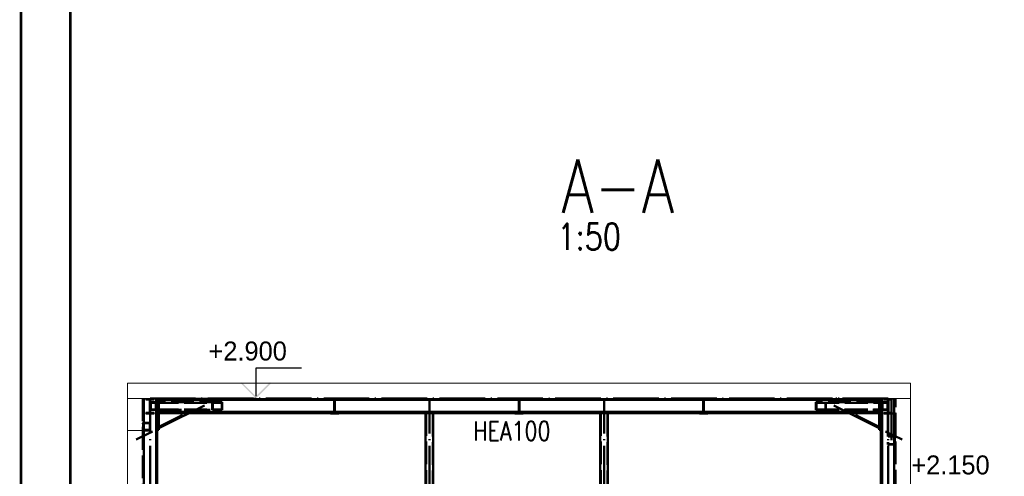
# Paper-space layout 'Layout1' of a CAD drawing. Extents: x -2 to 935, y -36 to 422.
# Tile 3 of 63: x 0 to 129, y 100 to 160. Entities that reach past the tile are written whole.
import ezdxf
from ezdxf.enums import TextEntityAlignment as Align

# ---------------------------------------------------------------- set-up
doc = ezdxf.new("R2010")
doc.units = 0
doc.linetypes.add('ACAD_ISO02W100', pattern=[15, 12, -3])
doc.linetypes.add('ACAD_ISO04W100', pattern=[30.5, 24, -3, 0.5, -3])
doc.layers.get('DEFPOINTS').update_dxf_attribs({"color": 132, "linetype": 'CONTINUOUS'})
doc.layers.add('RAMECEK_HP', color=251, linetype='CONTINUOUS')
for name, color, linetype, lineweight in [('SS_KOTY-VYSKOVA', 140, 'CONTINUOUS', 25), ('SS_OPLASTENI-PANEL', 9, 'CONTINUOUS', 13), ('SS_POPIS_PROFILU', 13, 'CONTINUOUS', 25), ('SS_SLOUPY', 143, 'CONTINUOUS', 50), ('SS_VAZNICE', 11, 'CONTINUOUS', 50), ('SS_ZTUŽENÍ', 81, 'CONTINUOUS', 50)]:
    doc.layers.add(name, color=color, linetype=linetype, lineweight=lineweight)
doc.styles.add('ROMANS', font='romans.shx', dxfattribs={"width": 0.8})
doc.styles.add('romans.shx', font='romans.shx', dxfattribs={"height": 5})

# ---------------------------------------------------------------- blocks, each defined once
blk = doc.blocks.new('*U6')
at = {"layer": 'RAMECEK_HP', "lineweight": 35, "const_width": 0.35}
for points in [[(0, 420), (0, 0), (743, 0), (743, 420)], [(6.5, 413.5), (6.5, 6.5), (736.5, 6.5), (736.5, 413.5)]]:
    blk.add_lwpolyline(points, close=True, dxfattribs=at)
at = {"layer": 'DEFPOINTS', "style": 'ROMANS', "width": 0.8}
blk.add_attdef('TISK', text='', height=10, dxfattribs=at).set_placement((743, -33), align=Align.RIGHT)

psp = doc.layouts.get("Layout1")

# ---------------------------------------------------------------- hatches: boundary and pattern name
at = {"layer": 'SS_KOTY-VYSKOVA'}
psp.add_hatch(color=256, dxfattribs=at).paths.add_polyline_path([(29.0821, 111.9484), (28.9407, 111.807), (30.9407, 109.807), (32.9407, 111.807), (32.7993, 111.9484), (30.9407, 110.0898)])

# ---------------------------------------------------------------- linework, layer by layer
for p, q in [((36.9407, 113.807), (30.9407, 113.807)), ((30.9407, 113.807), (30.9407, 110.0898)), ((30.9407, 109.807), (18.9885, 109.807))]:
    psp.add_line(p, q, dxfattribs=at)
at = {"layer": 'SS_OPLASTENI-PANEL', "ltscale": 0.25}
for p, q in [((117.1485, 111.807), (14.0285, 111.807)), ((14.0285, 111.807), (14.0285, 109.807)), ((117.1485, 109.807), (117.1485, 111.807)), ((117.1485, 109.807), (14.0285, 109.807))]:
    psp.add_line(p, q, dxfattribs=at)
at = {"layer": 'SS_OPLASTENI-PANEL', "color": 9, "linetype": 'Continuous', "ltscale": 0.25}
for p, q in [((14.0285, 109.807), (14.0285, 51.807)), ((117.1485, 51.807), (117.1485, 109.807))]:
    psp.add_line(p, q, dxfattribs=at)
at = {"layer": 'SS_OPLASTENI-PANEL', "color": 9, "linetype": 'ACAD_ISO02W100', "ltscale": 0.25}
psp.add_line((14.0285, 105.607), (16.0285, 105.607), dxfattribs=at)
at = {"layer": 'SS_SLOUPY', "color": 3, "linetype": 'ACAD_ISO02W100', "ltscale": 0.25}
for p, q in [((16.0285, 109.807), (16.0285, 52.407)), ((115.1485, 52.407), (115.1485, 109.807))]:
    psp.add_line(p, q, dxfattribs=at)
at = {"layer": 'SS_SLOUPY', "color": 1, "linetype": 'Continuous', "ltscale": 0.25}
for p, q in [((16.1885, 52.407), (16.1885, 109.807)), ((17.7885, 109.807), (17.7885, 52.407)), ((17.9485, 52.407), (17.9485, 109.807)), ((18.1487, 109.707), (17.9487, 109.707)), ((17.9487, 109.707), (17.9487, 105.687)), ((18.1487, 105.687), (18.1487, 109.707)), ((18.1489, 109.807), (18.1489, 107.887)), ((18.1489, 109.647), (113.0281, 109.647)), ((113.0281, 107.887), (113.0281, 109.807)), ((113.2283, 109.707), (113.0283, 109.707)), ((113.0283, 109.707), (113.0283, 107.887)), ((113.2283, 105.687), (113.2283, 109.707)), ((113.2285, 109.807), (113.2285, 95.807)), ((113.3885, 52.407), (113.3885, 109.807)), ((114.9885, 109.807), (114.9885, 52.407)), ((18.1487, 107.887), (18.1489, 107.887)), ((18.1487, 107.8548), (18.2132, 107.887)), ((113.0281, 108.047), (18.1489, 108.047)), ((18.1489, 107.887), (113.0281, 107.887)), ((21.1487, 107.387), (21.1487, 107.887)), ((110.0283, 107.887), (110.0283, 107.387)), ((112.9638, 107.887), (113.0283, 107.8548)), ((113.0281, 107.887), (113.0283, 107.887)), ((113.0283, 107.887), (113.0283, 107.8548)), ((113.0283, 107.8548), (113.0283, 106.0659)), ((21.1487, 107.5659), (18.1487, 106.0659)), ((18.1487, 105.887), (21.1487, 107.387)), ((113.0283, 106.0659), (110.0283, 107.5659)), ((110.0283, 107.387), (113.0283, 105.887)), ((17.9487, 105.687), (18.1487, 105.687)), ((113.0283, 106.0659), (113.0283, 105.887)), ((113.0283, 105.887), (113.0283, 105.687)), ((113.0283, 105.687), (113.2283, 105.687))]:
    psp.add_line(p, q, dxfattribs=at)
at = {"layer": 'SS_SLOUPY', "color": 7, "linetype": 'ACAD_ISO04W100', "ltscale": 0.25}
for p, q in [((16.9885, 51.807), (16.9885, 109.807)), ((16.9885, 109.807), (114.1885, 109.807)), ((114.1885, 51.807), (114.1885, 109.807)), ((24.1487, 108.887), (15.1487, 104.387)), ((107.0283, 108.887), (116.0283, 104.387))]:
    psp.add_line(p, q, dxfattribs=at)
at = {"layer": 'SS_VAZNICE', "color": 3, "linetype": 'ACAD_ISO02W100', "ltscale": 0.25}
for p, q in [((16.4385, 109.807), (16.4385, 109.693)), ((16.4385, 109.693), (16.8075, 109.693)), ((16.9475, 109.553), (16.9475, 108.061)), ((17.0295, 108.061), (17.0295, 109.553)), ((17.1695, 109.693), (17.5385, 109.693)), ((17.5385, 109.693), (17.5385, 109.807)), ((40.7385, 109.807), (40.7385, 109.693)), ((40.7385, 109.693), (41.1075, 109.693)), ((41.2475, 109.553), (41.2475, 108.061)), ((41.3295, 108.061), (41.3295, 109.553)), ((41.4695, 109.693), (41.8385, 109.693)), ((41.8385, 109.693), (41.8385, 109.807)), ((65.0385, 109.807), (65.0385, 109.693)), ((65.0385, 109.693), (65.4075, 109.693)), ((65.5475, 109.553), (65.5475, 108.061)), ((65.6295, 108.061), (65.6295, 109.553)), ((65.7695, 109.693), (66.1385, 109.693)), ((66.1385, 109.693), (66.1385, 109.807)), ((89.3385, 109.807), (89.3385, 109.693)), ((89.3385, 109.693), (89.7075, 109.693)), ((89.8475, 109.553), (89.8475, 108.061)), ((89.9295, 108.061), (89.9295, 109.553)), ((90.0695, 109.693), (90.4385, 109.693)), ((90.4385, 109.693), (90.4385, 109.807)), ((113.6385, 109.807), (113.6385, 109.693)), ((113.6385, 109.693), (114.0075, 109.693)), ((114.1475, 109.553), (114.1475, 108.061)), ((114.2295, 108.061), (114.2295, 109.553)), ((114.3695, 109.693), (114.7385, 109.693)), ((114.7385, 109.693), (114.7385, 109.807)), ((16.8075, 107.921), (16.4385, 107.921)), ((16.4385, 107.921), (16.4385, 107.807)), ((16.4385, 107.807), (17.5385, 107.807)), ((17.5385, 107.921), (17.1695, 107.921)), ((17.5385, 107.807), (17.5385, 107.921)), ((41.1075, 107.921), (40.7385, 107.921)), ((40.7385, 107.921), (40.7385, 107.887)), ((41.8385, 107.921), (41.4695, 107.921)), ((41.8385, 107.887), (41.8385, 107.921)), ((65.4075, 107.921), (65.0385, 107.921)), ((65.0385, 107.921), (65.0385, 107.887)), ((66.1385, 107.921), (65.7695, 107.921)), ((66.1385, 107.887), (66.1385, 107.921)), ((89.7075, 107.921), (89.3385, 107.921)), ((89.3385, 107.921), (89.3385, 107.887)), ((90.4385, 107.921), (90.0695, 107.921)), ((90.4385, 107.887), (90.4385, 107.921)), ((114.0075, 107.921), (113.6385, 107.921)), ((113.6385, 107.921), (113.6385, 107.807)), ((113.6385, 107.807), (114.7385, 107.807)), ((114.7385, 107.921), (114.3695, 107.921)), ((114.7385, 107.807), (114.7385, 107.921))]:
    psp.add_line(p, q, dxfattribs=at)
at = {"layer": 'SS_VAZNICE', "color": 7, "linetype": 'ACAD_ISO04W100', "ltscale": 0.25}
for p, q in [((16.9885, 109.807), (16.9885, 109.807)), ((41.2885, 109.807), (41.2885, 109.807)), ((65.5885, 109.807), (65.5885, 109.807)), ((89.8885, 109.807), (89.8885, 109.807)), ((114.1885, 109.807), (114.1885, 109.807))]:
    psp.add_line(p, q, dxfattribs=at)
at = {"layer": 'SS_VAZNICE', "color": 1, "linetype": 'Continuous', "ltscale": 0.25}
for p, q in [((40.7385, 107.887), (40.7385, 107.807)), ((40.7385, 107.807), (41.8385, 107.807)), ((41.8385, 107.807), (41.8385, 107.887)), ((65.0385, 107.887), (65.0385, 107.807)), ((65.0385, 107.807), (66.1385, 107.807)), ((66.1385, 107.807), (66.1385, 107.887)), ((89.3385, 107.887), (89.3385, 107.807)), ((89.3385, 107.807), (90.4385, 107.807)), ((90.4385, 107.807), (90.4385, 107.887))]:
    psp.add_line(p, q, dxfattribs=at)
at = {"layer": 'SS_VAZNICE', "color": 3, "linetype": 'ACAD_ISO02W100', "ltscale": 0.25, "extrusion": (-2.15271e-13, -5.1965e-13, -1)}
for centre in [(-16.8075, 109.553), (-41.1075, 109.553), (-65.4075, 109.553), (-89.7075, 109.553), (-114.0075, 109.553)]:
    psp.add_arc(centre, 0.14, 90, 180, dxfattribs=at)
at = {"layer": 'SS_VAZNICE', "color": 3, "linetype": 'ACAD_ISO02W100', "ltscale": 0.25, "extrusion": (5.19711e-13, -2.1521e-13, -1)}
for centre in [(-17.1695, 109.553), (-65.7695, 109.553), (-90.0695, 109.553)]:
    psp.add_arc(centre, 0.14, 0, 90, dxfattribs=at)
at = {"layer": 'SS_VAZNICE', "color": 3, "linetype": 'ACAD_ISO02W100', "ltscale": 0.25, "extrusion": (2.59856e-13, -1.07574e-13, -1)}
psp.add_arc((-41.4695, 109.553), 0.14, 0, 90, dxfattribs=at)
at = {"layer": 'SS_VAZNICE', "color": 3, "linetype": 'ACAD_ISO02W100', "ltscale": 0.25, "extrusion": (0, 6.12323e-17, -1)}
for centre, start, end in [((-114.3695, 109.553), 0, 90), ((-114.3695, 108.061), 270, 0)]:
    psp.add_arc(centre, 0.14, start, end, dxfattribs=at)
at = {"layer": 'SS_VAZNICE', "color": 3, "linetype": 'ACAD_ISO02W100', "ltscale": 0.25, "extrusion": (-2.15271e-13, 5.19772e-13, -1)}
for centre in [(-16.8075, 108.061), (-41.1075, 108.061), (-65.4075, 108.061), (-89.7075, 108.061), (-114.0075, 108.061)]:
    psp.add_arc(centre, 0.14, 180, 270, dxfattribs=at)
at = {"layer": 'SS_VAZNICE', "color": 3, "linetype": 'ACAD_ISO02W100', "ltscale": 0.25, "extrusion": (5.19711e-13, 2.15333e-13, -1)}
for centre in [(-17.1695, 108.061), (-65.7695, 108.061), (-90.0695, 108.061)]:
    psp.add_arc(centre, 0.14, 270, 0, dxfattribs=at)
at = {"layer": 'SS_VAZNICE', "color": 3, "linetype": 'ACAD_ISO02W100', "ltscale": 0.25, "extrusion": (2.59856e-13, 1.07697e-13, -1)}
psp.add_arc((-41.4695, 108.061), 0.14, 270, 0, dxfattribs=at)
at = {"layer": 'SS_ZTUŽENÍ', "color": 7, "linetype": 'ACAD_ISO04W100', "ltscale": 0.25}
for p, q in [((16.9885, 109.807), (25.841, 109.807)), ((53.7885, 51.807), (53.7885, 109.807)), ((76.7885, 51.807), (76.7885, 109.807)), ((114.1885, 109.807), (105.336, 109.807)), ((114.6485, 109.807), (114.6485, 104.3061)), ((16.5285, 106.107), (16.5285, 106.107))]:
    psp.add_line(p, q, dxfattribs=at)
at = {"layer": 'SS_ZTUŽENÍ', "color": 3, "linetype": 'ACAD_ISO02W100', "ltscale": 0.25}
for p, q in [((17.0744, 109.307), (17.0295, 109.307)), ((17.7783, 109.307), (17.0744, 109.307)), ((17.0744, 109.247), (17.7333, 109.247)), ((17.0744, 109.247), (17.0744, 108.367)), ((17.7333, 109.247), (26.4286, 109.247)), ((17.7333, 109.247), (17.7333, 108.367)), ((18.1487, 109.307), (17.7783, 109.307)), ((17.7783, 109.307), (17.7783, 108.307)), ((26.5087, 109.307), (18.1489, 109.307)), ((25.1732, 108.307), (25.1732, 109.307)), ((25.2533, 108.367), (25.2533, 109.247)), ((26.4286, 108.367), (26.4286, 109.247)), ((26.5087, 108.307), (26.5087, 109.307)), ((113.0281, 109.307), (104.6683, 109.307)), ((104.6683, 109.307), (104.6683, 108.307)), ((104.7484, 109.247), (113.4436, 109.247)), ((104.7484, 109.247), (104.7484, 108.367)), ((105.9237, 109.247), (105.9237, 108.367)), ((106.0038, 109.307), (106.0038, 108.307)), ((113.2283, 109.307), (113.0283, 109.307)), ((113.3885, 109.307), (113.2285, 109.307)), ((113.3987, 109.307), (113.3885, 109.307)), ((113.4436, 109.307), (113.3987, 109.307)), ((113.3987, 108.307), (113.3987, 109.307)), ((114.1475, 109.307), (113.4436, 109.307)), ((113.4436, 109.247), (114.1026, 109.247)), ((113.4436, 108.367), (113.4436, 109.247)), ((114.1026, 108.367), (114.1026, 109.247)), ((17.0295, 108.307), (17.7783, 108.307)), ((17.0744, 108.367), (17.7333, 108.367)), ((17.7333, 108.367), (26.4286, 108.367)), ((17.7783, 108.307), (17.9485, 108.307)), ((17.9487, 108.307), (18.1487, 108.307)), ((18.1489, 108.307), (26.5087, 108.307)), ((53.3485, 107.887), (53.3485, 52.307)), ((54.2285, 52.307), (54.2285, 107.887)), ((76.3485, 107.887), (76.3485, 52.307)), ((77.2285, 52.307), (77.2285, 107.887)), ((104.6683, 108.307), (113.0281, 108.307)), ((104.7484, 108.367), (113.4436, 108.367)), ((113.0283, 108.307), (113.3885, 108.307)), ((113.3885, 108.307), (113.3987, 108.307)), ((113.3987, 108.307), (114.1475, 108.307)), ((113.4436, 108.367), (114.1026, 108.367)), ((114.1485, 107.807), (114.1485, 103.7354)), ((114.2085, 107.807), (114.2085, 103.8039)), ((114.7385, 107.807), (115.1485, 107.807)), ((115.0885, 103.8039), (115.0885, 107.807)), ((16.0885, 105.727), (16.0885, 106.487)), ((16.1485, 106.607), (16.9085, 106.607)), ((16.9085, 106.547), (16.1485, 106.547)), ((16.9685, 106.487), (16.9685, 105.727)), ((17.0285, 105.727), (17.0285, 106.487)), ((16.1485, 105.667), (16.9085, 105.667)), ((16.1485, 105.607), (16.9085, 105.607)), ((114.1485, 104.8767), (115.1485, 104.8767)), ((114.1485, 103.7354), (115.1485, 103.7354)), ((114.2085, 104.8083), (115.0885, 104.8083)), ((114.2085, 103.8039), (115.0885, 103.8039))]:
    psp.add_line(p, q, dxfattribs=at)
at = {"layer": 'SS_ZTUŽENÍ', "color": 1, "linetype": 'Continuous', "ltscale": 0.25}
for p, q in [((18.1489, 109.307), (18.1487, 109.307)), ((113.0283, 109.307), (113.0281, 109.307)), ((18.1487, 108.307), (18.1489, 108.307)), ((53.2885, 107.887), (53.2885, 52.307)), ((54.2885, 52.307), (54.2885, 107.887)), ((76.2885, 107.887), (76.2885, 95.807)), ((77.2885, 52.307), (77.2885, 107.887)), ((113.0281, 108.307), (113.0283, 108.307))]:
    psp.add_line(p, q, dxfattribs=at)
at = {"layer": 'SS_ZTUŽENÍ', "color": 3, "linetype": 'ACAD_ISO02W100', "ltscale": 0.25}
for centre, start, end in [((16.1485, 106.487), 90, 180), ((16.9085, 106.487), 0, 90), ((16.1485, 105.727), 180, 270), ((16.9085, 105.727), 270, 0)]:
    psp.add_arc(centre, 0.12, start, end, dxfattribs=at)
at = {"layer": 'SS_ZTUŽENÍ', "color": 3, "linetype": 'ACAD_ISO02W100', "ltscale": 0.25, "extrusion": (1.21266e-12, -5.02239e-13, -1)}
psp.add_arc((-16.1485, 106.487), 0.06, 0, 90, dxfattribs=at)
at = {"layer": 'SS_ZTUŽENÍ', "color": 3, "linetype": 'ACAD_ISO02W100', "ltscale": 0.25, "extrusion": (-5.023e-13, -1.2126e-12, -1)}
psp.add_arc((-16.9085, 106.487), 0.06, 90, 180, dxfattribs=at)
at = {"layer": 'SS_ZTUŽENÍ', "color": 3, "linetype": 'ACAD_ISO02W100', "ltscale": 0.25, "extrusion": (1.21266e-12, 5.02361e-13, -1)}
psp.add_arc((-16.1485, 105.727), 0.06, 270, 0, dxfattribs=at)
at = {"layer": 'SS_ZTUŽENÍ', "color": 3, "linetype": 'ACAD_ISO02W100', "ltscale": 0.25, "extrusion": (-5.023e-13, 1.21272e-12, -1)}
psp.add_arc((-16.9085, 105.727), 0.06, 180, 270, dxfattribs=at)

# ---------------------------------------------------------------- block references
at = {"layer": 'RAMECEK_HP'}
psp.add_blockref('*U6', (0, 0), dxfattribs=at)

# ---------------------------------------------------------------- texts
at = {"layer": 'SS_KOTY-VYSKOVA'}
for s, p in [('+2.900', (24.6904, 114.807)), ('+2.150', (117.2468, 99.807))]:
    psp.add_text(s, height=2.5, dxfattribs=at).set_placement(p)
at = {"layer": 'SS_POPIS_PROFILU', "color": 6, "style": 'romans.shx', "width": 0.8}
psp.add_text('A-A', height=7, dxfattribs=at).set_placement((71.1551, 134.2703))
at = {"layer": 'SS_POPIS_PROFILU', "color": 2, "style": 'romans.shx', "width": 0.8}
psp.add_text('1:50', height=3.5, dxfattribs=at).set_placement((70.6216, 129.3703))
at = {"layer": 'SS_POPIS_PROFILU', "color": 13, "style": 'romans.shx', "width": 0.8}
psp.add_text('HEA100', height=2.5, dxfattribs=at).set_placement((59.5397, 104.286))

doc.saveas('drawing.dxf')
